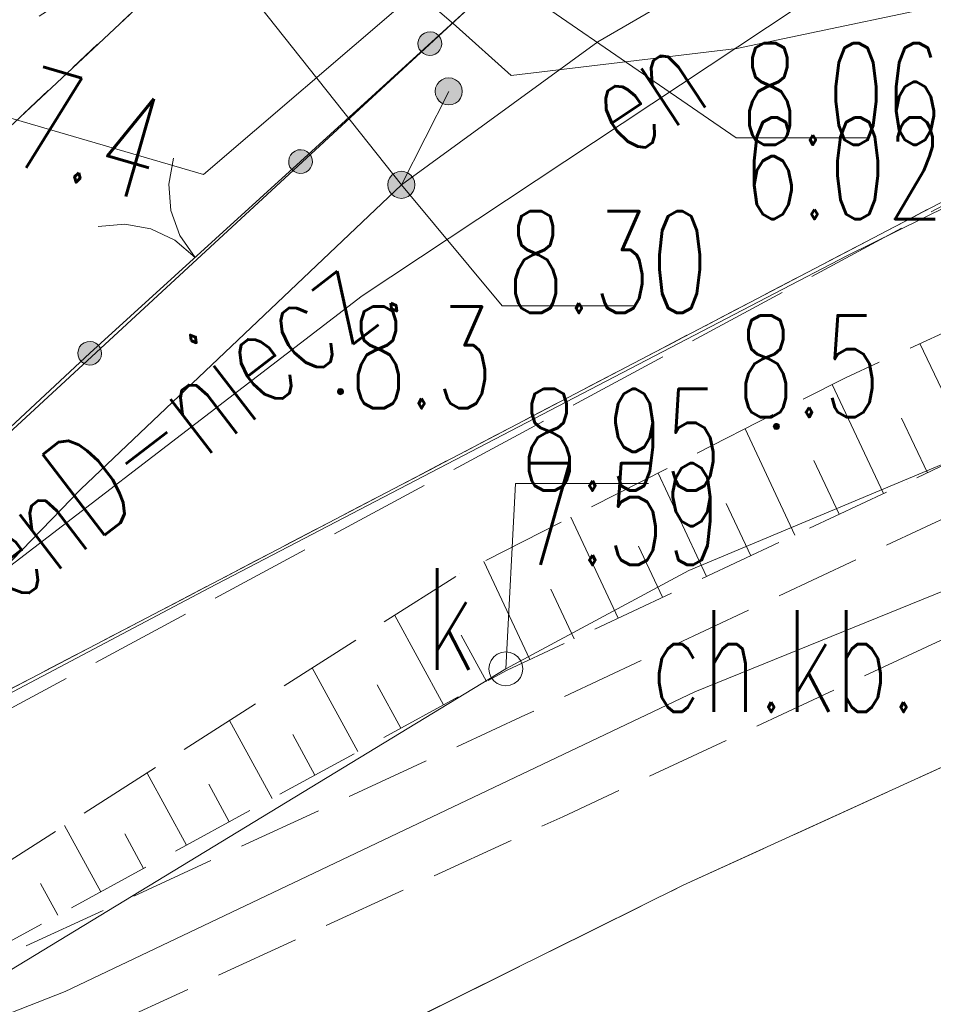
# Model space of a CAD drawing. Header units: millimetres. Extents: x -367306 to 168495, y -187323 to 82034.
# Tile 115 of 170: x -32438 to -18962, y 43780 to 58302. Entities that reach past the tile are written whole.
import ezdxf

# ---------------------------------------------------------------- set-up
doc = ezdxf.new("R2010")
doc.units = ezdxf.units.MM
doc.header["$MEASUREMENT"] = 0
for name, pattern in [('L_0_03', [1000, 500, -500]), ('L_0_04', [1500, 1000, -500]), ('L_0_05', [1750, 1250, -500]), ('L_0_06', [2000, 1500, -500])]:
    doc.linetypes.add(name, pattern=pattern)
for name, color, linetype, lineweight in [('Nowe_0_Nr_pióra__9', 7, 'Continuous', 13), ('Nowe_EGDE_Nr_pióra__9', 7, 'Continuous', 13), ('Nowe_EGUG_Nr_pióra__9', 7, 'Continuous', 13), ('Nowe_GUPPRZ_O_Nr_pióra__8', 7, 'Continuous', 13), ('Nowe_GUPPRZ_O_Nr_pióra__9', 7, 'Continuous', 13), ('Nowe_OTKC_Nr_pióra__8', 7, 'Continuous', 13), ('Nowe_OTKC_Nr_pióra__9', 7, 'Continuous', 13), ('Nowe_OTKC_O_Nr_pióra__8', 7, 'Continuous', 13), ('Nowe_OTKJ_Nr_pióra__8', 7, 'Continuous', 13), ('Nowe_OTKJ_Nr_pióra__9', 7, 'Continuous', 13), ('Nowe_OTKK_Nr_pióra__8', 7, 'Continuous', 13), ('Nowe_OTKK_Nr_pióra__9', 7, 'Continuous', 13), ('Nowe_OTOB_Nr_pióra__8', 7, 'Continuous', 13), ('Nowe_OTOB_Nr_pióra__9', 7, 'Continuous', 13), ('Nowe_OTOO_Nr_pióra__7', 7, 'Continuous', 13), ('Nowe_OTOO_Nr_pióra__8', 7, 'Continuous', 13), ('Nowe_OTOO_Nr_pióra__9', 7, 'Continuous', 13), ('Nowe_OTRK_Nr_pióra__8', 7, 'Continuous', 13), ('Nowe_OTRK_Nr_pióra__9', 7, 'Continuous', 13), ('Nowe_OTRN_Nr_pióra__7', 7, 'Continuous', 13), ('Nowe_OTRN_Nr_pióra__8', 7, 'Continuous', 13), ('Nowe_OTRN_Nr_pióra__9', 7, 'Continuous', 13), ('Nowe_OTRN_O_Nr_pióra__8', 7, 'Continuous', 13), ('Nowe_SUEP_Nr_pióra__8', 7, 'Continuous', 13), ('Nowe_SUEP_Nr_pióra__9', 7, 'Continuous', 13), ('Nowe_SUEP_O_Nr_pióra__8', 7, 'Continuous', 13), ('Nowe_SUKP_Nr_pióra__8', 7, 'Continuous', 13), ('Nowe_SUKP_Nr_pióra__9', 7, 'Continuous', 13), ('Nowe_SUKS_Nr_pióra__8', 7, 'Continuous', 13), ('Nowe_SUKS_Nr_pióra__9', 7, 'Continuous', 13), ('Nowe_SUKS_O_Nr_pióra__8', 7, 'Continuous', 13), ('Nowe_SULO_Nr_pióra__8', 7, 'Continuous', 13), ('Nowe_SULO_Nr_pióra__9', 7, 'Continuous', 13), ('Nowe_SUTP_Nr_pióra__8', 7, 'Continuous', 13), ('Nowe_SUTP_Nr_pióra__9', 7, 'Continuous', 13), ('Nowe_SUWP_Nr_pióra__8', 7, 'Continuous', 13), ('Nowe_SUWP_Nr_pióra__9', 7, 'Continuous', 13), ('Nowe_SUWW_Nr_pióra__8', 7, 'Continuous', 13), ('Nowe_SUWW_Nr_pióra__9', 7, 'Continuous', 13)]:
    doc.layers.add(name, color=color, linetype=linetype, lineweight=lineweight)
doc.layers.add('Nowe_SUWW_Nr_pióra__5', color=7, linetype='Continuous', lineweight=13, true_color=0x40a5ff)
doc.styles.add('STYL_AUTOMATYCZNY_3', font='Simplex.shx')

msp = doc.modelspace()

# ---------------------------------------------------------------- hatches: boundary and pattern name
at = {"layer": 'Nowe_OTOO_Nr_pióra__7', "linetype": 'Continuous', "lineweight": 13}
for points in [[(-26259.3, 58067.3), (-26294.2, 58096.8), (-26335.6, 58116.2), (-26380.5, 58124.2), (-26426.1, 58120.3), (-26469, 58104.8), (-26506.5, 58078.7), (-26535.9, 58043.7), (-26555.3, 58002.4), (-26563.4, 57957.4), (-26559.5, 57911.9), (-26543.9, 57868.9), (-26517.8, 57831.4), (-26482.9, 57802), (-26441.5, 57782.6), (-26396.5, 57774.6), (-26351, 57778.5), (-26308.1, 57794), (-26270.6, 57820.1), (-26241.2, 57855.1), (-26221.8, 57896.4), (-26213.7, 57941.4), (-26217.6, 57986.9), (-26233.1, 58029.9)], [(-26259.3, 58067.3), (-26294.2, 58096.8), (-26335.6, 58116.2), (-26380.5, 58124.2), (-26426.1, 58120.3), (-26469, 58104.8), (-26506.5, 58078.7), (-26535.9, 58043.7), (-26555.3, 58002.4), (-26563.4, 57957.4), (-26559.5, 57911.9), (-26543.9, 57868.9), (-26517.8, 57831.4), (-26482.9, 57802), (-26441.5, 57782.6), (-26396.5, 57774.6), (-26351, 57778.5), (-26308.1, 57794), (-26270.6, 57820.1), (-26241.2, 57855.1), (-26221.8, 57896.4), (-26213.7, 57941.4), (-26217.6, 57986.9), (-26233.1, 58029.9)], [(-28166.4, 56327.2), (-28201.3, 56356.6), (-28242.7, 56376), (-28287.7, 56384.1), (-28333.2, 56380.2), (-28376.1, 56364.6), (-28413.6, 56338.5), (-28443.1, 56303.6), (-28462.5, 56262.2), (-28470.5, 56217.3), (-28466.6, 56171.7), (-28451.1, 56128.8), (-28424.9, 56091.3), (-28390, 56061.9), (-28348.6, 56042.5), (-28303.7, 56034.4), (-28258.2, 56038.3), (-28215.2, 56053.9), (-28177.7, 56080), (-28148.3, 56114.9), (-28128.9, 56156.3), (-28120.9, 56201.2), (-28124.7, 56246.8), (-28140.3, 56289.7)], [(-31277.2, 53501.7), (-31312.5, 53530.7), (-31354.1, 53549.7), (-31399.1, 53557.2), (-31444.6, 53552.9), (-31487.4, 53536.9), (-31524.6, 53510.4), (-31553.7, 53475.1), (-31572.6, 53433.6), (-31580.2, 53388.5), (-31575.8, 53343), (-31559.8, 53300.2), (-31533.3, 53263), (-31498, 53234), (-31456.5, 53215), (-31411.4, 53207.4), (-31365.9, 53211.8), (-31323.2, 53227.8), (-31286, 53254.3), (-31256.9, 53289.6), (-31237.9, 53331.1), (-31230.4, 53376.2), (-31234.7, 53421.7), (-31250.7, 53464.5)]]:
    msp.add_hatch(color=7, dxfattribs=at).paths.add_polyline_path(points)
at = {"layer": 'Nowe_OTRN_Nr_pióra__7', "linetype": 'Continuous', "lineweight": 13}
for points in [[(-27751.9, 52816.4), (-27750.4, 52804.7), (-27745.9, 52793.9), (-27738.7, 52784.5), (-27729.4, 52777.4), (-27718.6, 52772.9), (-27706.9, 52771.4), (-27695.3, 52772.9), (-27684.4, 52777.4), (-27675.1, 52784.5), (-27667.9, 52793.9), (-27663.4, 52804.7), (-27661.9, 52816.4), (-27663.4, 52828), (-27667.9, 52838.9), (-27675.1, 52848.2), (-27684.4, 52855.3), (-27695.3, 52859.8), (-27706.9, 52861.4), (-27718.6, 52859.8), (-27729.4, 52855.3), (-27738.7, 52848.2), (-27745.9, 52838.9), (-27750.4, 52828)], [(-21321.6, 52303.6), (-21320, 52292), (-21315.5, 52281.1), (-21308.4, 52271.8), (-21299.1, 52264.7), (-21288.2, 52260.2), (-21276.6, 52258.6), (-21264.9, 52260.2), (-21254.1, 52264.7), (-21244.8, 52271.8), (-21237.6, 52281.1), (-21233.1, 52292), (-21231.6, 52303.6), (-21233.1, 52315.3), (-21237.6, 52326.1), (-21244.8, 52335.4), (-21254.1, 52342.6), (-21264.9, 52347.1), (-21276.6, 52348.6), (-21288.2, 52347.1), (-21299.1, 52342.6), (-21308.4, 52335.4), (-21315.5, 52326.1), (-21320, 52315.3)]]:
    msp.add_hatch(color=7, dxfattribs=at).paths.add_polyline_path(points)
at = {"layer": 'Nowe_SUWW_Nr_pióra__5', "linetype": 'Continuous', "lineweight": 13, "true_color": 0x40a5ff}
for points in [[(-26309.2, 57244.1), (-26302.4, 57192.3), (-26282.4, 57144.1), (-26250.6, 57102.6), (-26209.2, 57070.8), (-26161, 57050.9), (-26109.2, 57044.1), (-26057.4, 57050.9), (-26009.2, 57070.8), (-25967.8, 57102.6), (-25936, 57144.1), (-25916, 57192.3), (-25909.2, 57244.1), (-25916, 57295.8), (-25936, 57344.1), (-25967.8, 57385.5), (-26009.2, 57417.3), (-26057.4, 57437.2), (-26109.2, 57444.1), (-26161, 57437.2), (-26209.2, 57417.3), (-26250.6, 57385.5), (-26282.4, 57344.1), (-26302.4, 57295.8)], [(-27008.4, 55867), (-27001.6, 55815.2), (-26981.6, 55767), (-26949.8, 55725.6), (-26908.4, 55693.8), (-26860.1, 55673.8), (-26808.4, 55667), (-26756.6, 55673.8), (-26708.4, 55693.8), (-26667, 55725.6), (-26635.2, 55767), (-26615.2, 55815.2), (-26608.4, 55867), (-26615.2, 55918.7), (-26635.2, 55967), (-26667, 56008.4), (-26708.4, 56040.2), (-26756.6, 56060.2), (-26808.4, 56067), (-26860.1, 56060.2), (-26908.4, 56040.2), (-26949.8, 56008.4), (-26981.6, 55967), (-27001.6, 55918.7)]]:
    msp.add_hatch(color=161, dxfattribs=at).paths.add_polyline_path(points)

# ---------------------------------------------------------------- linework, layer by layer
at = {"layer": 'Nowe_0_Nr_pióra__9', "color": 7, "linetype": 'L_0_04', "lineweight": 13}
msp.add_lwpolyline([(-54175.8, -16615), (-36542.5, 13691.6), (-32491.5, 24497.6), (-41006.9, 52709.3), (-354.8, 78621.1), (4924.1, 35501.4), (-2954.1, 7738.8), (31962.3, -8247.3), (46488.5, 22925.7), (96328.3, 3296.1), (84395.1, -59501.6), (78496.2, -91288.2), (63259, -147476.2), (43808.2, -176834.2), (-26519.8, -152286.8), (-79150.4, -133916.5), (-87259.9, -85957.4)], close=True, dxfattribs=at)
at = {"layer": 'Nowe_EGDE_Nr_pióra__9', "color": 7, "linetype": 'Continuous', "lineweight": 13, "flags": 128}
msp.add_lwpolyline([(-13108.4, 70487), (-22348.4, 61677), (-27338.4, 61637), (-42698.4, 47257), (-40048.4, 45327), (-22968.4, 61107), (-17338.4, 62547), (-14268.4, 65457)], close=True, dxfattribs=at)
for points in [[(-42698.4, 47257), (-27338.4, 61637)], [(-22968.4, 61107), (-40048.4, 45327)], [(-52428.4, 38047), (-17278.4, 56427)], [(-17278.4, 56427), (-52428.4, 38047)]]:
    msp.add_lwpolyline(points, dxfattribs=at)
at = {"layer": 'Nowe_EGUG_Nr_pióra__9', "color": 7, "linetype": 'L_0_03', "lineweight": 13, "flags": 128}
msp.add_lwpolyline([(46581.5, 71966.3), (32238.7, 73735.5), (33004.3, 77483), (28801.2, 78207), (27781.6, 73637), (5621.6, 77317), (2031.6, 77177), (-8247.5, 72634.9), (-13108.4, 70487), (-22348.4, 61677), (-27338.4, 61637), (-42698.4, 47257), (-45608.4, 44517), (-47548.2, 42676.8), (-52428.4, 38047), (-17278.4, 56427), (6471.6, 64317), (30931.6, 67337), (59071.6, 65947), (59700.4, 65788.3)], close=True, dxfattribs=at)
msp.add_lwpolyline([(-17278.4, 56427), (-52428.4, 38047)], dxfattribs=at)
at = {"layer": 'Nowe_GUPPRZ_O_Nr_pióra__8', "color": 7, "linetype": 'Continuous', "lineweight": 13}
for p, q in [((-21869.3, 56561.7), (-21869.2, 56561.7)), ((-19909.3, 56561.7), (-19909.2, 56561.7)), ((-26808.4, 55867), (-26808.3, 55867)), ((-25321.2, 54081.9), (-25321.2, 54081.9)), ((-23361.2, 54081.9), (-23361.2, 54081.9)), ((-25122.4, 51461.3), (-25122.4, 51461.3)), ((-23162.4, 51461.3), (-23162.4, 51461.3)), ((-25268.4, 48727), (-25268.3, 48727))]:
    msp.add_line(p, q, dxfattribs=at)
at = {"layer": 'Nowe_GUPPRZ_O_Nr_pióra__9', "color": 7, "linetype": 'Continuous', "lineweight": 13, "flags": 128}
for points in [[(-26220.4, 59551.7), (-21869.3, 56561.7), (-19909.3, 56561.7)], [(-26808.4, 55867), (-25321.2, 54081.9), (-23361.2, 54081.9)], [(-25268.4, 48727), (-25122.4, 51461.3), (-23162.4, 51461.3)]]:
    msp.add_lwpolyline(points, dxfattribs=at)
at = {"layer": 'Nowe_OTKC_Nr_pióra__8', "color": 7, "linetype": 'Continuous', "lineweight": 13}
for p, q in [((-24978.4, 48047), (-24978.3, 48047)), ((-24428.4, 46547), (-24428.3, 46547))]:
    msp.add_line(p, q, dxfattribs=at)
at = {"layer": 'Nowe_OTKC_Nr_pióra__9', "color": 7, "linetype": 'L_0_05', "lineweight": 13, "flags": 128}
msp.add_lwpolyline([(-5598.4, 56467), (-6528.4, 56027), (-13758.4, 53107), (-18528.4, 51077), (-24978.4, 48047), (-34748.4, 43527), (-34068.4, 42107), (-24428.4, 46547), (-17758.4, 49657), (-13148.4, 51617), (-5158.4, 54897)], close=True, dxfattribs=at)
at = {"layer": 'Nowe_OTKJ_Nr_pióra__8', "color": 7, "linetype": 'Continuous', "lineweight": 13}
msp.add_line((-22649.3, 45535), (-22649.2, 45535), dxfattribs=at)
at = {"layer": 'Nowe_OTKJ_Nr_pióra__9', "color": 7, "linetype": 'L_0_06', "lineweight": 13, "flags": 128}
msp.add_lwpolyline([(44431.6, 60337), (41121.6, 60287), (36481.6, 60087), (30239.1, 59701.8), (18438.5, 58384.9), (10852.6, 57045.4), (2541.6, 54977), (-1278.4, 53997), (-4448.4, 53057), (-5568.4, 52657), (-12197.4, 50105.1), (-15977.6, 48581.7), (-22649.3, 45535), (-31757.2, 41020.6), (-39308, 37027.9), (-42310.2, 35440.9), (-54669.1, 28838.8), (-59956, 26040.8)], dxfattribs=at)
at = {"layer": 'Nowe_OTKK_Nr_pióra__8', "color": 7, "linetype": 'Continuous', "lineweight": 13}
msp.add_line((-22649.3, 45535), (-22649.2, 45535), dxfattribs=at)
at = {"layer": 'Nowe_OTKK_Nr_pióra__9', "color": 7, "linetype": 'Continuous', "lineweight": 13, "flags": 128}
msp.add_lwpolyline([(-54669.1, 28838.8), (-42310.2, 35440.9), (-39308, 37027.9), (-31757.2, 41020.6), (-22649.3, 45535), (-15977.6, 48581.7), (-12197.4, 50105.1), (-5568.4, 52657), (-4448.4, 53057), (-1278.4, 53997), (2541.6, 54977), (10783.8, 57027.3)], dxfattribs=at)
at = {"layer": 'Nowe_OTOB_Nr_pióra__8', "color": 7, "linetype": 'Continuous', "lineweight": 13}
for p, q in [((-30169.3, 56261.5), (-30169.3, 56261.5)), ((-28295.7, 56209.2), (-28295.6, 56209.2)), ((-30238.9, 55876.2), (-30238.8, 55876.2)), ((-30206.3, 55485.9), (-30206.2, 55485.9)), ((-31279.3, 55252.5), (-31279.2, 55252.5)), ((-30889, 55285.1), (-30889, 55285.1)), ((-30503.7, 55215.6), (-30503.6, 55215.6)), ((-30149.4, 55048.7), (-30149.4, 55048.7)), ((-30073.8, 55117.4), (-30073.7, 55117.4)), ((-29850.5, 54795.8), (-29850.4, 54795.8)), ((-29850.5, 54795.8), (-29850.4, 54795.8)), ((-31405.3, 53382.3), (-31405.2, 53382.3))]:
    msp.add_line(p, q, dxfattribs=at)
at = {"layer": 'Nowe_OTOB_Nr_pióra__9', "color": 7, "linetype": 'Continuous', "lineweight": 13, "flags": 128}
for points in [[(-28295.7, 56209.2), (-31405.3, 53382.3)], [(-29850.5, 54795.8), (-30073.8, 55117.4), (-30206.3, 55485.9), (-30238.9, 55876.2), (-30169.3, 56261.5)], [(-31279.3, 55252.5), (-30889, 55285.1), (-30503.7, 55215.6), (-30149.4, 55048.7), (-29850.5, 54795.8)]]:
    msp.add_lwpolyline(points, dxfattribs=at)
at = {"layer": 'Nowe_OTOO_Nr_pióra__8', "color": 7, "linetype": 'Continuous', "lineweight": 13}
for p, q in [((-26469, 58104.8), (-26469, 58104.8)), ((-26469, 58104.8), (-26469, 58104.8)), ((-26426.1, 58120.3), (-26426, 58120.3)), ((-26426.1, 58120.3), (-26426, 58120.3)), ((-26380.5, 58124.2), (-26380.5, 58124.2)), ((-26380.5, 58124.2), (-26380.5, 58124.2)), ((-26335.6, 58116.2), (-26335.5, 58116.2)), ((-26335.6, 58116.2), (-26335.5, 58116.2)), ((-26294.2, 58096.8), (-26294.2, 58096.8)), ((-26294.2, 58096.8), (-26294.2, 58096.8)), ((-26563.4, 57957.4), (-26563.3, 57957.4)), ((-26563.4, 57957.4), (-26563.3, 57957.4)), ((-26555.3, 58002.4), (-26555.3, 58002.4)), ((-26555.3, 58002.4), (-26555.3, 58002.4)), ((-26535.9, 58043.7), (-26535.9, 58043.7)), ((-26535.9, 58043.7), (-26535.9, 58043.7)), ((-26506.5, 58078.7), (-26506.4, 58078.7)), ((-26506.5, 58078.7), (-26506.4, 58078.7)), ((-26259.3, 58067.3), (-26259.2, 58067.3)), ((-26259.3, 58067.3), (-26259.2, 58067.3)), ((-26233.1, 58029.9), (-26233.1, 58029.9)), ((-26233.1, 58029.9), (-26233.1, 58029.9)), ((-26217.6, 57986.9), (-26217.6, 57986.9)), ((-26217.6, 57986.9), (-26217.6, 57986.9)), ((-26559.5, 57911.9), (-26559.4, 57911.9)), ((-26559.5, 57911.9), (-26559.4, 57911.9)), ((-26543.9, 57868.9), (-26543.9, 57868.9)), ((-26543.9, 57868.9), (-26543.9, 57868.9)), ((-26517.8, 57831.4), (-26517.8, 57831.4)), ((-26517.8, 57831.4), (-26517.8, 57831.4)), ((-26482.9, 57802), (-26482.8, 57802)), ((-26482.9, 57802), (-26482.8, 57802)), ((-26270.6, 57820.1), (-26270.5, 57820.1)), ((-26270.6, 57820.1), (-26270.5, 57820.1)), ((-26241.2, 57855.1), (-26241.1, 57855.1)), ((-26241.2, 57855.1), (-26241.1, 57855.1)), ((-26221.8, 57896.4), (-26221.7, 57896.4)), ((-26221.8, 57896.4), (-26221.7, 57896.4)), ((-26213.7, 57941.4), (-26213.7, 57941.4)), ((-26213.7, 57941.4), (-26213.7, 57941.4)), ((-26441.5, 57782.6), (-26441.5, 57782.6)), ((-26441.5, 57782.6), (-26441.5, 57782.6)), ((-26396.5, 57774.6), (-26396.5, 57774.6)), ((-26396.5, 57774.6), (-26396.5, 57774.6)), ((-26351, 57778.5), (-26351, 57778.5)), ((-26351, 57778.5), (-26351, 57778.5)), ((-26308.1, 57794), (-26308, 57794)), ((-26308.1, 57794), (-26308, 57794)), ((-28376.1, 56364.6), (-28376.1, 56364.6)), ((-28333.2, 56380.2), (-28333.1, 56380.2)), ((-28287.7, 56384.1), (-28287.6, 56384.1)), ((-28242.7, 56376), (-28242.6, 56376)), ((-28201.3, 56356.6), (-28201.3, 56356.6)), ((-28470.5, 56217.3), (-28470.4, 56217.3)), ((-28462.5, 56262.2), (-28462.4, 56262.2)), ((-28443.1, 56303.6), (-28443, 56303.6)), ((-28413.6, 56338.5), (-28413.6, 56338.5)), ((-28295.7, 56209.2), (-28295.6, 56209.2)), ((-28166.4, 56327.2), (-28166.3, 56327.2)), ((-28140.3, 56289.7), (-28140.2, 56289.7)), ((-28124.7, 56246.8), (-28124.7, 56246.8)), ((-28120.9, 56201.2), (-28120.8, 56201.2)), ((-28466.6, 56171.7), (-28466.5, 56171.7)), ((-28451.1, 56128.8), (-28451, 56128.8)), ((-28424.9, 56091.3), (-28424.9, 56091.3)), ((-28390, 56061.9), (-28390, 56061.9)), ((-28177.7, 56080), (-28177.7, 56080)), ((-28148.3, 56114.9), (-28148.2, 56114.9)), ((-28128.9, 56156.3), (-28128.8, 56156.3)), ((-28348.6, 56042.5), (-28348.6, 56042.5)), ((-28303.7, 56034.4), (-28303.6, 56034.4)), ((-28258.2, 56038.3), (-28258.1, 56038.3)), ((-28215.2, 56053.9), (-28215.1, 56053.9)), ((-31553.7, 53475.1), (-31553.6, 53475.1)), ((-31524.6, 53510.4), (-31524.5, 53510.4)), ((-31487.4, 53536.9), (-31487.3, 53536.9)), ((-31444.6, 53552.9), (-31444.5, 53552.9)), ((-31399.1, 53557.2), (-31399.1, 53557.2)), ((-31354.1, 53549.7), (-31354, 53549.7)), ((-31312.5, 53530.7), (-31312.4, 53530.7)), ((-31277.2, 53501.7), (-31277.2, 53501.7)), ((-31250.7, 53464.5), (-31250.7, 53464.5)), ((-31580.2, 53388.5), (-31580.1, 53388.5)), ((-31575.8, 53343), (-31575.7, 53343)), ((-31572.6, 53433.6), (-31572.6, 53433.6)), ((-31559.8, 53300.2), (-31559.8, 53300.2)), ((-31405.3, 53382.3), (-31405.2, 53382.3)), ((-31237.9, 53331.1), (-31237.9, 53331.1)), ((-31234.7, 53421.7), (-31234.7, 53421.7)), ((-31230.4, 53376.2), (-31230.3, 53376.2)), ((-31533.3, 53263), (-31533.2, 53263)), ((-31498, 53234), (-31498, 53234)), ((-31456.5, 53215), (-31456.4, 53215)), ((-31411.4, 53207.4), (-31411.4, 53207.4)), ((-31365.9, 53211.8), (-31365.9, 53211.8)), ((-31323.2, 53227.8), (-31323.1, 53227.8)), ((-31286, 53254.3), (-31285.9, 53254.3)), ((-31256.9, 53289.6), (-31256.8, 53289.6))]:
    msp.add_line(p, q, dxfattribs=at)
at = {"layer": 'Nowe_OTOO_Nr_pióra__9', "color": 7, "linetype": 'Continuous', "lineweight": 13, "flags": 128}
for points in [[(-31405.3, 53382.3), (-40048.3, 45327), (-61900.4, 60894.1), (-63969.6, 62363.6)], [(-22348.4, 61677), (-24481.4, 59689.5), (-28295.7, 56209.2)]]:
    msp.add_lwpolyline(points, dxfattribs=at)
for points in [[(-26259.3, 58067.3), (-26294.2, 58096.8), (-26335.6, 58116.2), (-26380.5, 58124.2), (-26426.1, 58120.3), (-26469, 58104.8), (-26506.5, 58078.7), (-26535.9, 58043.7), (-26555.3, 58002.4), (-26563.4, 57957.4), (-26559.5, 57911.9), (-26543.9, 57868.9), (-26517.8, 57831.4), (-26482.9, 57802), (-26441.5, 57782.6), (-26396.5, 57774.6), (-26351, 57778.5), (-26308.1, 57794), (-26270.6, 57820.1), (-26241.2, 57855.1), (-26221.8, 57896.4), (-26213.7, 57941.4), (-26217.6, 57986.9), (-26233.1, 58029.9)], [(-26259.3, 58067.3), (-26294.2, 58096.8), (-26335.6, 58116.2), (-26380.5, 58124.2), (-26426.1, 58120.3), (-26469, 58104.8), (-26506.5, 58078.7), (-26535.9, 58043.7), (-26555.3, 58002.4), (-26563.4, 57957.4), (-26559.5, 57911.9), (-26543.9, 57868.9), (-26517.8, 57831.4), (-26482.9, 57802), (-26441.5, 57782.6), (-26396.5, 57774.6), (-26351, 57778.5), (-26308.1, 57794), (-26270.6, 57820.1), (-26241.2, 57855.1), (-26221.8, 57896.4), (-26213.7, 57941.4), (-26217.6, 57986.9), (-26233.1, 58029.9)], [(-28166.4, 56327.2), (-28201.3, 56356.6), (-28242.7, 56376), (-28287.7, 56384.1), (-28333.2, 56380.2), (-28376.1, 56364.6), (-28413.6, 56338.5), (-28443.1, 56303.6), (-28462.5, 56262.2), (-28470.5, 56217.3), (-28466.6, 56171.7), (-28451.1, 56128.8), (-28424.9, 56091.3), (-28390, 56061.9), (-28348.6, 56042.5), (-28303.7, 56034.4), (-28258.2, 56038.3), (-28215.2, 56053.9), (-28177.7, 56080), (-28148.3, 56114.9), (-28128.9, 56156.3), (-28120.9, 56201.2), (-28124.7, 56246.8), (-28140.3, 56289.7)], [(-31277.2, 53501.7), (-31312.5, 53530.7), (-31354.1, 53549.7), (-31399.1, 53557.2), (-31444.6, 53552.9), (-31487.4, 53536.9), (-31524.6, 53510.4), (-31553.7, 53475.1), (-31572.6, 53433.6), (-31580.2, 53388.5), (-31575.8, 53343), (-31559.8, 53300.2), (-31533.3, 53263), (-31498, 53234), (-31456.5, 53215), (-31411.4, 53207.4), (-31365.9, 53211.8), (-31323.2, 53227.8), (-31286, 53254.3), (-31256.9, 53289.6), (-31237.9, 53331.1), (-31230.4, 53376.2), (-31234.7, 53421.7), (-31250.7, 53464.5)]]:
    msp.add_lwpolyline(points, close=True, dxfattribs=at)
at = {"layer": 'Nowe_OTRK_Nr_pióra__8', "color": 7, "linetype": 'Continuous', "lineweight": 13}
for p, q in [((-19162.9, 53524.1), (-19162.8, 53524.1)), ((-20248.4, 53027), (-20248.3, 53027)), ((-20454.6, 52922.1), (-20454.5, 52922.1)), ((-19433, 52422.6), (-19432.9, 52422.6)), ((-21738.5, 52268.9), (-21738.4, 52268.9)), ((-20723.5, 51801), (-20723.5, 51801)), ((-23022.4, 51615.7), (-23022.3, 51615.7)), ((-19048.4, 51620.9), (-19048.3, 51620.9)), ((-19348.4, 51477), (-19348.3, 51477)), ((-19698.8, 51312.4), (-19698.8, 51312.4)), ((-22017.1, 51168.4), (-22017.1, 51168.4)), ((-20350.5, 51006.5), (-20350.4, 51006.5)), ((-24306.3, 50962.4), (-24306.2, 50962.4)), ((-21002.1, 50700.6), (-21002.1, 50700.6)), ((-23310.7, 50535.9), (-23310.7, 50535.9)), ((-21653.8, 50394.6), (-21653.7, 50394.6)), ((-25590.2, 50309.2), (-25590.1, 50309.2)), ((-25948.4, 50127), (-25948.3, 50127)), ((-22305.4, 50088.7), (-22305.4, 50088.7)), ((-24604.3, 49903.3), (-24604.3, 49903.3)), ((-22957.1, 49782.7), (-22957, 49782.7)), ((-26906.6, 49516.7), (-26906.5, 49516.7)), ((-23608.7, 49476.8), (-23608.7, 49476.8)), ((-25926.1, 49222.3), (-25926.1, 49222.3)), ((-24260.4, 49170.8), (-24260.3, 49170.8)), ((-24912, 48864.9), (-24912, 48864.9)), ((-28123.8, 48741.4), (-28123.7, 48741.4)), ((-25248.4, 48707), (-25248.3, 48707)), ((-25554.2, 48540.2), (-25554.2, 48540.2)), ((-27166.7, 48490), (-27166.7, 48490)), ((-26186.3, 48195.6), (-26186.2, 48195.6)), ((-29341, 47966.2), (-29341, 47966.2)), ((-26818.3, 47851), (-26818.3, 47851)), ((-28407.4, 47757.8), (-28407.3, 47757.8)), ((-27450.3, 47506.3), (-27450.3, 47506.3)), ((-30558.2, 47190.9), (-30558.2, 47190.9)), ((-28082.4, 47161.7), (-28082.3, 47161.7)), ((-29648, 47025.5), (-29648, 47025.5)), ((-28714.4, 46817.1), (-28714.4, 46817.1)), ((-29346.5, 46472.4), (-29346.4, 46472.4)), ((-31775.4, 46415.7), (-31775.4, 46415.7)), ((-30888.7, 46293.2), (-30888.6, 46293.2)), ((-29978.5, 46127.8), (-29978.5, 46127.8)), ((-30610.6, 45783.2), (-30610.5, 45783.2)), ((-32129.3, 45561), (-32129.3, 45561)), ((-31242.6, 45438.5), (-31242.6, 45438.5)), ((-31874.7, 45093.9), (-31874.6, 45093.9))]:
    msp.add_line(p, q, dxfattribs=at)
at = {"layer": 'Nowe_OTRK_Nr_pióra__9', "color": 7, "linetype": 'L_0_05', "lineweight": 13, "flags": 128}
msp.add_lwpolyline([(-34748.4, 43527), (-25248.4, 48707), (-19348.4, 51477), (-12948.4, 54547), (-6968.4, 57307), (-7218.4, 58237), (-13588.4, 56077), (-20248.4, 53027), (-25948.4, 50127), (-34238.4, 44847)], close=True, dxfattribs=at)
at = {"layer": 'Nowe_OTRK_Nr_pióra__9', "color": 7, "linetype": 'Continuous', "lineweight": 13, "flags": 128}
for points in [[(-18399.3, 51932.2), (-19162.9, 53524.1)], [(-19698.8, 51312.4), (-20454.6, 52922.1)], [(-19048.4, 51620.9), (-19433, 52422.6)], [(-21002.1, 50700.6), (-21738.5, 52268.9)], [(-20350.5, 51006.5), (-20723.5, 51801)], [(-22305.4, 50088.7), (-23022.4, 51615.7)], [(-21653.8, 50394.6), (-22017.1, 51168.4)], [(-23608.7, 49476.8), (-24306.3, 50962.4)], [(-22957.1, 49782.7), (-23310.7, 50535.9)], [(-24912, 48864.9), (-25590.2, 50309.2)], [(-24260.4, 49170.8), (-24604.3, 49903.3)], [(-26186.3, 48195.6), (-26906.6, 49516.7)], [(-25554.2, 48540.2), (-25926.1, 49222.3)], [(-27450.3, 47506.3), (-28123.8, 48741.4)], [(-26818.3, 47851), (-27166.7, 48490)], [(-28714.4, 46817.1), (-29341, 47966.2)], [(-28082.4, 47161.7), (-28407.4, 47757.8)], [(-29978.5, 46127.8), (-30558.2, 47190.9)], [(-29346.5, 46472.4), (-29648, 47025.5)], [(-31242.6, 45438.5), (-31775.4, 46415.7)], [(-30610.6, 45783.2), (-30888.7, 46293.2)], [(-31874.7, 45093.9), (-32129.3, 45561)]]:
    msp.add_lwpolyline(points, dxfattribs=at)
at = {"layer": 'Nowe_OTRN_Nr_pióra__8', "color": 7, "linetype": 'Continuous', "lineweight": 13}
for p, q in [((-27706.9, 52861.4), (-27706.9, 52861.4)), ((-27751.9, 52816.4), (-27751.9, 52816.4)), ((-27750.4, 52828), (-27750.3, 52828)), ((-27750.4, 52804.7), (-27750.3, 52804.7)), ((-27745.9, 52838.9), (-27745.8, 52838.9)), ((-27745.9, 52793.9), (-27745.8, 52793.9)), ((-27738.7, 52848.2), (-27738.7, 52848.2)), ((-27738.7, 52784.5), (-27738.7, 52784.5)), ((-27729.4, 52855.3), (-27729.4, 52855.3)), ((-27729.4, 52777.4), (-27729.4, 52777.4)), ((-27718.6, 52859.8), (-27718.5, 52859.8)), ((-27718.6, 52772.9), (-27718.5, 52772.9)), ((-27706.9, 52771.4), (-27706.9, 52771.4)), ((-27695.3, 52859.8), (-27695.2, 52859.8)), ((-27695.3, 52772.9), (-27695.2, 52772.9)), ((-27684.4, 52855.3), (-27684.4, 52855.3)), ((-27684.4, 52777.4), (-27684.4, 52777.4)), ((-27675.1, 52848.2), (-27675, 52848.2)), ((-27675.1, 52784.5), (-27675, 52784.5)), ((-27667.9, 52838.9), (-27667.9, 52838.9)), ((-27667.9, 52793.9), (-27667.9, 52793.9)), ((-27663.4, 52828), (-27663.4, 52828)), ((-27663.4, 52804.7), (-27663.4, 52804.7)), ((-27661.9, 52816.4), (-27661.9, 52816.4)), ((-21321.6, 52303.6), (-21321.5, 52303.6)), ((-21320, 52315.3), (-21320, 52315.3)), ((-21320, 52292), (-21320, 52292)), ((-21315.5, 52326.1), (-21315.5, 52326.1)), ((-21315.5, 52281.1), (-21315.5, 52281.1)), ((-21308.4, 52335.4), (-21308.3, 52335.4)), ((-21299.1, 52342.6), (-21299, 52342.6)), ((-21288.2, 52347.1), (-21288.2, 52347.1)), ((-21276.6, 52348.6), (-21276.5, 52348.6)), ((-21264.9, 52347.1), (-21264.9, 52347.1)), ((-21254.1, 52342.6), (-21254, 52342.6)), ((-21244.8, 52335.4), (-21244.7, 52335.4)), ((-21237.6, 52326.1), (-21237.5, 52326.1)), ((-21237.6, 52281.1), (-21237.5, 52281.1)), ((-21233.1, 52315.3), (-21233.1, 52315.3)), ((-21233.1, 52292), (-21233.1, 52292)), ((-21231.6, 52303.6), (-21231.5, 52303.6)), ((-21308.4, 52271.8), (-21308.3, 52271.8)), ((-21299.1, 52264.7), (-21299, 52264.7)), ((-21288.2, 52260.2), (-21288.2, 52260.2)), ((-21276.6, 52258.6), (-21276.5, 52258.6)), ((-21264.9, 52260.2), (-21264.9, 52260.2)), ((-21254.1, 52264.7), (-21254, 52264.7)), ((-21244.8, 52271.8), (-21244.7, 52271.8))]:
    msp.add_line(p, q, dxfattribs=at)
at = {"layer": 'Nowe_OTRN_Nr_pióra__9', "color": 7, "linetype": 'Continuous', "lineweight": 13, "flags": 128}
for points in [[(-27751.9, 52816.4), (-27750.4, 52804.7), (-27745.9, 52793.9), (-27738.7, 52784.5), (-27729.4, 52777.4), (-27718.6, 52772.9), (-27706.9, 52771.4), (-27695.3, 52772.9), (-27684.4, 52777.4), (-27675.1, 52784.5), (-27667.9, 52793.9), (-27663.4, 52804.7), (-27661.9, 52816.4), (-27663.4, 52828), (-27667.9, 52838.9), (-27675.1, 52848.2), (-27684.4, 52855.3), (-27695.3, 52859.8), (-27706.9, 52861.4), (-27718.6, 52859.8), (-27729.4, 52855.3), (-27738.7, 52848.2), (-27745.9, 52838.9), (-27750.4, 52828)], [(-21321.6, 52303.6), (-21320, 52292), (-21315.5, 52281.1), (-21308.4, 52271.8), (-21299.1, 52264.7), (-21288.2, 52260.2), (-21276.6, 52258.6), (-21264.9, 52260.2), (-21254.1, 52264.7), (-21244.8, 52271.8), (-21237.6, 52281.1), (-21233.1, 52292), (-21231.6, 52303.6), (-21233.1, 52315.3), (-21237.6, 52326.1), (-21244.8, 52335.4), (-21254.1, 52342.6), (-21264.9, 52347.1), (-21276.6, 52348.6), (-21288.2, 52347.1), (-21299.1, 52342.6), (-21308.4, 52335.4), (-21315.5, 52326.1), (-21320, 52315.3)]]:
    msp.add_lwpolyline(points, close=True, dxfattribs=at)
at = {"layer": 'Nowe_SUEP_Nr_pióra__8', "color": 7, "linetype": 'Continuous', "lineweight": 13}
for p, q in [((-29728.4, 56017), (-29728.3, 56017)), ((-29728.4, 56017), (-29728.3, 56017)), ((-20238.4, 54817), (-20238.3, 54817)), ((-20238.4, 54817), (-20238.3, 54817)), ((-27388.4, 54227), (-27388.3, 54227)), ((-27388.4, 54227), (-27388.3, 54227)), ((-27388.4, 54227), (-27388.3, 54227)), ((-27388.4, 54227), (-27388.3, 54227)), ((-24258.4, 52727), (-24258.3, 52727)), ((-24258.4, 52727), (-24258.3, 52727)), ((-29648.4, 49917), (-29648.3, 49917)), ((-29648.4, 49917), (-29648.3, 49917))]:
    msp.add_line(p, q, dxfattribs=at)
at = {"layer": 'Nowe_SUEP_Nr_pióra__9', "color": 7, "linetype": 'L_0_06', "lineweight": 13, "flags": 128}
msp.add_lwpolyline([(54812, 68090.4), (43449, 66648.1), (30540.5, 67113.6), (6769, 63990.8), (-17946.2, 56029.3), (-40659.6, 43782.7)], dxfattribs=at)
msp.add_lwpolyline([(54812, 68090.4), (43449, 66648.1), (30540.5, 67113.6), (6769, 63990.8), (-17946.2, 56029.3), (-40659.6, 43782.7)], dxfattribs=at)
at = {"layer": 'Nowe_SUEP_Nr_pióra__9', "color": 7, "linetype": 'Continuous', "lineweight": 13, "flags": 128}
for points in [[(8951.6, 64257), (3801.6, 63087), (-1318.4, 61707), (-7038.4, 59587), (-10758.4, 58447), (-12558.4, 57887), (-14888.4, 57087), (-16858.4, 56487), (-20238.4, 54817), (-24258.4, 52727), (-29648.4, 49917), (-34568.4, 47317), (-39598.4, 44227), (-40588.4, 43287), (-42738.4, 39897), (-43928.4, 39197), (-47728.4, 37757), (-50828.4, 36297), (-53198.4, 35457), (-57298.4, 33557), (-60644.2, 32268.6)], [(8951.6, 64257), (3801.6, 63087), (-1318.4, 61707), (-7038.4, 59587), (-10758.4, 58447), (-12558.4, 57887), (-14888.4, 57087), (-16858.4, 56487), (-20238.4, 54817), (-24258.4, 52727), (-29648.4, 49917), (-34568.4, 47317), (-39598.4, 44227), (-40588.4, 43287), (-42738.4, 39897), (-43928.4, 39197), (-47728.4, 37757), (-50828.4, 36297), (-53198.4, 35457), (-57298.4, 33557), (-60644.2, 32268.6)], [(-38807, 58995.2), (-38478.4, 58577), (-29728.4, 56017), (-23778.4, 61117), (-22808.7, 60801.5)], [(-38807, 58995.2), (-38478.4, 58577), (-29728.4, 56017), (-23778.4, 61117), (-22808.7, 60801.5)], [(-27388.4, 54227), (-19278.4, 59607)], [(-27388.4, 54227), (-19278.4, 59607)], [(-27388.4, 54227), (-34477.9, 48792), (-40928.1, 43870.9), (-42874.3, 43759.7), (-46878, 43231.4), (-49519.2, 42731)], [(-27388.4, 54227), (-34477.9, 48792), (-40928.1, 43870.9), (-42874.3, 43759.7), (-46878, 43231.4), (-49519.2, 42731)]]:
    msp.add_lwpolyline(points, dxfattribs=at)
at = {"layer": 'Nowe_SUKP_Nr_pióra__8', "color": 7, "linetype": 'Continuous', "lineweight": 13}
for p, q in [((-25998.4, 58207), (-25998.3, 58207)), ((-21858.4, 57877), (-21858.3, 57877)), ((-25188.4, 57477), (-25188.3, 57477)), ((-22568.4, 50177), (-22568.3, 50177)), ((-25268.4, 48727), (-25268.3, 48727)), ((-25268.4, 48727), (-25268.3, 48727))]:
    msp.add_line(p, q, dxfattribs=at)
at = {"layer": 'Nowe_SUKP_Nr_pióra__9', "color": 7, "linetype": 'Continuous', "lineweight": 13, "flags": 128}
for points in [[(-25268.4, 48727), (-22568.4, 50177), (-13788.4, 53857), (-2548.4, 58707), (11001.6, 64347), (26801.6, 70827), (38463.4, 75789.4)], [(59038.1, 66100.2), (51051.6, 65587), (43061.6, 65527), (31331.6, 64697), (17361.6, 63017), (9521.6, 62257), (2951.6, 61957), (-6738.4, 61337), (-14108.4, 59837), (-17968.4, 58697), (-21858.4, 57877), (-25188.4, 57477), (-25998.4, 58207), (-29658.4, 61347)], [(-60120.7, 27531.2), (-25268.4, 48727)]]:
    msp.add_lwpolyline(points, dxfattribs=at)
at = {"layer": 'Nowe_SUKS_Nr_pióra__8', "color": 7, "linetype": 'Continuous', "lineweight": 13}
for p, q in [((-25393.4, 48943.5), (-25393.3, 48943.5)), ((-25333.1, 48968.5), (-25333, 48968.5)), ((-25268.4, 48977), (-25268.3, 48977)), ((-25203.7, 48968.5), (-25203.6, 48968.5)), ((-25143.4, 48943.5), (-25143.3, 48943.5)), ((-25484.9, 48852), (-25484.8, 48852)), ((-25445.2, 48903.8), (-25445.1, 48903.8)), ((-25091.6, 48903.8), (-25091.6, 48903.8)), ((-25051.9, 48852), (-25051.8, 48852)), ((-25518.4, 48727), (-25518.3, 48727)), ((-25509.9, 48791.7), (-25509.8, 48791.7)), ((-25509.9, 48662.3), (-25509.8, 48662.3)), ((-25026.9, 48791.7), (-25026.8, 48791.7)), ((-25026.9, 48662.3), (-25026.8, 48662.3)), ((-25018.4, 48727), (-25018.3, 48727)), ((-25484.9, 48602), (-25484.8, 48602)), ((-25445.2, 48550.2), (-25445.1, 48550.2)), ((-25393.4, 48510.5), (-25393.3, 48510.5)), ((-25143.4, 48510.5), (-25143.3, 48510.5)), ((-25091.6, 48550.2), (-25091.6, 48550.2)), ((-25051.9, 48602), (-25051.8, 48602)), ((-25333.1, 48485.5), (-25333, 48485.5)), ((-25268.4, 48477), (-25268.3, 48477)), ((-25203.7, 48485.5), (-25203.6, 48485.5))]:
    msp.add_line(p, q, dxfattribs=at)
at = {"layer": 'Nowe_SUKS_Nr_pióra__9', "color": 7, "linetype": 'Continuous', "lineweight": 13, "flags": 128}
msp.add_lwpolyline([(-25268.4, 48977), (-25203.7, 48968.5), (-25143.4, 48943.5), (-25091.6, 48903.8), (-25051.9, 48852), (-25026.9, 48791.7), (-25018.4, 48727), (-25026.9, 48662.3), (-25051.9, 48602), (-25091.6, 48550.2), (-25143.4, 48510.5), (-25203.7, 48485.5), (-25268.4, 48477), (-25333.1, 48485.5), (-25393.4, 48510.5), (-25445.2, 48550.2), (-25484.9, 48602), (-25509.9, 48662.3), (-25518.4, 48727), (-25509.9, 48791.7), (-25484.9, 48852), (-25445.2, 48903.8), (-25393.4, 48943.5), (-25333.1, 48968.5)], close=True, dxfattribs=at)
at = {"layer": 'Nowe_SULO_Nr_pióra__8', "color": 7, "linetype": 'Continuous', "lineweight": 13}
for p, q in [((-24258.4, 52727), (-24258.3, 52727)), ((-29648.4, 49917), (-29648.3, 49917))]:
    msp.add_line(p, q, dxfattribs=at)
at = {"layer": 'Nowe_SULO_Nr_pióra__9', "color": 7, "linetype": 'Continuous', "lineweight": 13, "flags": 128}
msp.add_lwpolyline([(-29648.4, 49917), (-24258.4, 52727)], dxfattribs=at)
at = {"layer": 'Nowe_SUTP_Nr_pióra__8', "color": 7, "linetype": 'Continuous', "lineweight": 13}
for p, q in [((-22478.4, 48387), (-22478.3, 48387)), ((-31768.4, 43967), (-31768.3, 43967))]:
    msp.add_line(p, q, dxfattribs=at)
at = {"layer": 'Nowe_SUTP_Nr_pióra__9', "color": 7, "linetype": 'Continuous', "lineweight": 13, "flags": 128}
msp.add_lwpolyline([(-60572.8, 31622.9), (-56288.4, 33497), (-37658.4, 41657), (-31768.4, 43967), (-22478.4, 48387), (-11538.4, 52827)], dxfattribs=at)
at = {"layer": 'Nowe_SUWP_Nr_pióra__8', "color": 7, "linetype": 'Continuous', "lineweight": 13}
for p, q in [((-23908.4, 57977), (-23908.3, 57977)), ((-26109.2, 57244.1), (-26109.2, 57244.1)), ((-26808.4, 55867), (-26808.3, 55867)), ((-26808.4, 55867), (-26808.3, 55867)), ((-26808.4, 55867), (-26808.3, 55867)), ((-31538.4, 51377), (-31538.3, 51377))]:
    msp.add_line(p, q, dxfattribs=at)
at = {"layer": 'Nowe_SUWP_Nr_pióra__9', "color": 7, "linetype": 'Continuous', "lineweight": 13, "flags": 128}
for points in [[(-40489.9, 71894.1), (-39878.4, 72257), (-38538.4, 70647), (-26808.4, 55867)], [(-60151.4, 27809.3), (-57708.4, 29597), (-48368.4, 36147), (-43108.4, 39607), (-36598.4, 46147), (-31538.4, 51377), (-26808.4, 55867), (-23908.4, 57977), (-15368.4, 62927), (-8238.4, 67227), (19231.6, 70267), (24031.6, 69657), (42671.6, 67287), (44151.6, 65527)], [(-26808.4, 55867), (-26109.2, 57244.1)]]:
    msp.add_lwpolyline(points, dxfattribs=at)
at = {"layer": 'Nowe_SUWW_Nr_pióra__8', "color": 7, "linetype": 'Continuous', "lineweight": 13}
for p, q in [((-26250.6, 57385.5), (-26250.6, 57385.5)), ((-26209.2, 57417.3), (-26209.2, 57417.3)), ((-26161, 57437.2), (-26160.9, 57437.2)), ((-26109.2, 57444.1), (-26109.2, 57444.1)), ((-26057.4, 57437.2), (-26057.4, 57437.2)), ((-26009.2, 57417.3), (-26009.2, 57417.3)), ((-25967.8, 57385.5), (-25967.7, 57385.5)), ((-26309.2, 57244.1), (-26309.2, 57244.1)), ((-26302.4, 57295.8), (-26302.3, 57295.8)), ((-26282.4, 57344.1), (-26282.4, 57344.1)), ((-25936, 57344.1), (-25936, 57344.1)), ((-25916, 57295.8), (-25916, 57295.8)), ((-25909.2, 57244.1), (-25909.2, 57244.1)), ((-26302.4, 57192.3), (-26302.3, 57192.3)), ((-26282.4, 57144.1), (-26282.4, 57144.1)), ((-26250.6, 57102.6), (-26250.6, 57102.6)), ((-25967.8, 57102.6), (-25967.7, 57102.6)), ((-25936, 57144.1), (-25936, 57144.1)), ((-25916, 57192.3), (-25916, 57192.3)), ((-26209.2, 57070.8), (-26209.2, 57070.8)), ((-26161, 57050.9), (-26160.9, 57050.9)), ((-26109.2, 57044.1), (-26109.2, 57044.1)), ((-26057.4, 57050.9), (-26057.4, 57050.9)), ((-26009.2, 57070.8), (-26009.2, 57070.8)), ((-26860.1, 56060.2), (-26860.1, 56060.2)), ((-26808.4, 56067), (-26808.3, 56067)), ((-26756.6, 56060.2), (-26756.6, 56060.2)), ((-27001.6, 55918.7), (-27001.5, 55918.7)), ((-26981.6, 55967), (-26981.5, 55967)), ((-26949.8, 56008.4), (-26949.8, 56008.4)), ((-26908.4, 56040.2), (-26908.3, 56040.2)), ((-26708.4, 56040.2), (-26708.3, 56040.2)), ((-26667, 56008.4), (-26666.9, 56008.4)), ((-26635.2, 55967), (-26635.1, 55967)), ((-26615.2, 55918.7), (-26615.1, 55918.7)), ((-27008.4, 55867), (-27008.3, 55867)), ((-27001.6, 55815.2), (-27001.5, 55815.2)), ((-26981.6, 55767), (-26981.5, 55767)), ((-26635.2, 55767), (-26635.1, 55767)), ((-26615.2, 55815.2), (-26615.1, 55815.2)), ((-26608.4, 55867), (-26608.3, 55867)), ((-26949.8, 55725.6), (-26949.8, 55725.6)), ((-26908.4, 55693.8), (-26908.3, 55693.8)), ((-26860.1, 55673.8), (-26860.1, 55673.8)), ((-26808.4, 55667), (-26808.3, 55667)), ((-26756.6, 55673.8), (-26756.6, 55673.8)), ((-26708.4, 55693.8), (-26708.3, 55693.8)), ((-26667, 55725.6), (-26666.9, 55725.6))]:
    msp.add_line(p, q, dxfattribs=at)
at = {"layer": 'Nowe_SUWW_Nr_pióra__9', "color": 7, "linetype": 'Continuous', "lineweight": 13, "flags": 128}
for points in [[(-26309.2, 57244.1), (-26302.4, 57192.3), (-26282.4, 57144.1), (-26250.6, 57102.6), (-26209.2, 57070.8), (-26161, 57050.9), (-26109.2, 57044.1), (-26057.4, 57050.9), (-26009.2, 57070.8), (-25967.8, 57102.6), (-25936, 57144.1), (-25916, 57192.3), (-25909.2, 57244.1), (-25916, 57295.8), (-25936, 57344.1), (-25967.8, 57385.5), (-26009.2, 57417.3), (-26057.4, 57437.2), (-26109.2, 57444.1), (-26161, 57437.2), (-26209.2, 57417.3), (-26250.6, 57385.5), (-26282.4, 57344.1), (-26302.4, 57295.8)], [(-27008.4, 55867), (-27001.6, 55815.2), (-26981.6, 55767), (-26949.8, 55725.6), (-26908.4, 55693.8), (-26860.1, 55673.8), (-26808.4, 55667), (-26756.6, 55673.8), (-26708.4, 55693.8), (-26667, 55725.6), (-26635.2, 55767), (-26615.2, 55815.2), (-26608.4, 55867), (-26615.2, 55918.7), (-26635.2, 55967), (-26667, 56008.4), (-26708.4, 56040.2), (-26756.6, 56060.2), (-26808.4, 56067), (-26860.1, 56060.2), (-26908.4, 56040.2), (-26949.8, 56008.4), (-26981.6, 55967), (-27001.6, 55918.7)]]:
    msp.add_lwpolyline(points, close=True, dxfattribs=at)

# ---------------------------------------------------------------- texts
at = {"layer": 'Nowe_GUPPRZ_O_Nr_pióra__8', "color": 7, "linetype": 'Continuous', "lineweight": 13, "char_height": 1500, "attachment_point": 7, "style": 'STYL_AUTOMATYCZNY_3'}
for s, insert in [('\\A1;{\\W0.660000x;\\pql;\\FSimplex.shx;8.06}', (-21798.6, 56456.5)), ('\\A1;{\\W0.660000x;\\pql;\\FSimplex.shx;6.02}', (-21775, 55361.5)), ('\\A1;{\\W0.660000x;\\pql;\\FSimplex.shx;8.30}', (-25250.5, 53976.7)), ('\\A1;{\\W0.660000x;\\pql;\\FSimplex.shx;8.95}', (-25051.7, 51356.1)), ('\\A1;{\\W0.660000x;\\pql;\\FSimplex.shx;7.59}', (-25051.7, 50261.1))]:
    msp.add_mtext(s, dxfattribs=dict(at, insert=insert))
at = {"layer": 'Nowe_GUPPRZ_O_Nr_pióra__8', "color": 7, "linetype": 'Continuous', "lineweight": 13, "insert": (-32626.6, 56197.8), "char_height": 1500, "attachment_point": 7, "rotation": 344, "style": 'STYL_AUTOMATYCZNY_3'}
msp.add_mtext('\\A1;{\\W0.660000x;\\pql;\\FSimplex.shx;7.4}', dxfattribs=at)
at = {"layer": 'Nowe_OTKC_O_Nr_pióra__8', "color": 7, "linetype": 'Continuous', "lineweight": 13, "insert": (-23134.3, 48092.2), "char_height": 1500, "attachment_point": 7, "style": 'STYL_AUTOMATYCZNY_3'}
msp.add_mtext('\\A1;{\\W0.660000x;\\pql;\\FSimplex.shx;ch.kb.}', dxfattribs=at)
at = {"layer": 'Nowe_OTRN_O_Nr_pióra__8', "color": 7, "linetype": 'Continuous', "lineweight": 13, "char_height": 1500, "attachment_point": 7, "style": 'STYL_AUTOMATYCZNY_3'}
for s, insert in [('\\A1;{\\W0.660000x;\\pql;\\FSimplex.shx;8.3}', (-27570.8, 52571.3)), ('\\A1;{\\W0.660000x;\\pql;\\FSimplex.shx;8.5}', (-21856, 52440.6))]:
    msp.add_mtext(s, dxfattribs=dict(at, insert=insert))
at = {"layer": 'Nowe_SUEP_O_Nr_pióra__8', "color": 7, "linetype": 'Continuous', "lineweight": 13, "char_height": 1500, "attachment_point": 7, "style": 'STYL_AUTOMATYCZNY_3'}
for s, insert, rotation in [('\\A1;{\\W0.660000x;\\pql;\\FSimplex.shx;en}', (-23492.2, 56231.5), 33.6), ('\\A1;{\\W0.660000x;\\pql;\\FSimplex.shx;enD-niecz.}', (-32566, 49640.7), 37.5)]:
    msp.add_mtext(s, dxfattribs=dict(at, insert=insert, rotation=rotation))
at = {"layer": 'Nowe_SUKS_O_Nr_pióra__8', "color": 7, "linetype": 'Continuous', "lineweight": 13, "insert": (-26448, 48711.6), "char_height": 1500, "attachment_point": 7, "style": 'STYL_AUTOMATYCZNY_3'}
msp.add_mtext('\\A1;{\\W0.660000x;\\pql;\\FSimplex.shx;k}', dxfattribs=at)

doc.saveas('drawing.dxf')
